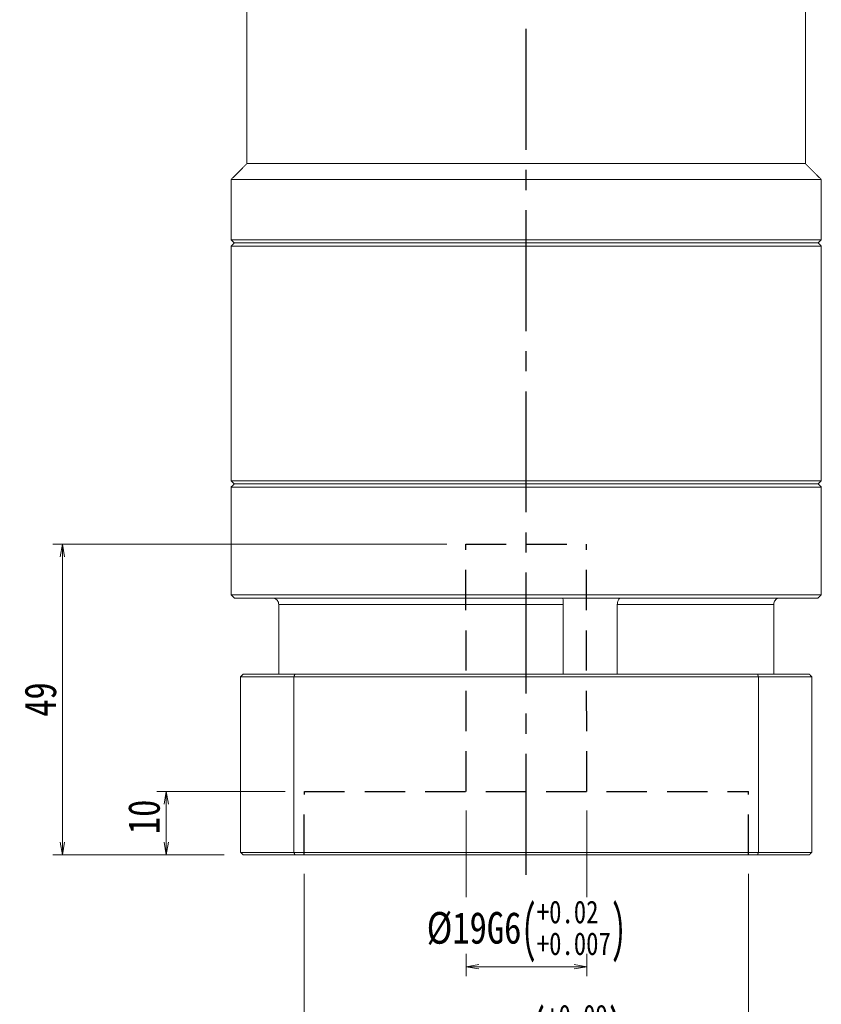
# Model space of a CAD drawing. Header units: millimetres. Extents: x -20 to 693, y -25 to 477.
# Tile 3 of 12: x 97 to 223, y 147 to 302. Entities that reach past the tile are written whole.
import ezdxf

# ---------------------------------------------------------------- set-up
doc = ezdxf.new("R2010")
doc.units = ezdxf.units.MM
doc.linetypes.add('CENTER2', pattern=[28.575, 19.05, -3.175, 3.175, -3.175])
doc.linetypes.add('DASHED2', pattern=[9.525, 6.35, -3.175])
doc.layers.add('3中心线层', color=1, linetype='CENTER2')
doc.layers.add('4虚线层', color=6, linetype='DASHED2')
doc.layers.add('尺寸线层', color=3, linetype='Continuous', lineweight=18)
doc.styles.add('宋体', font='SimSun.ttf', dxfattribs={"width": 0.8})
doc.dimstyles.new('A水平标注$0', dxfattribs={"dimtxt": 3.5, "dimasz": 2, "dimexe": 1.5, "dimexo": 3, "dimgap": 1.1, "dimtad": 1, "dimtoh": 1, "dimdec": 4, "dimdsep": 46, "dimtxsty": '宋体', "dimblk": 'OPEN', "dimcen": 3, "dimclrd": 3, "dimclre": 3, "dimclrt": 6, "dimadec": 0, "dimazin": 0, "dimtm": 1e-09, "dimtfac": 1, "dimtdec": 4, "dimtix": 1, "dimtmove": 0, "dimatfit": 3, "dimldrblk": 'OPEN', "dimfxl": 0, "dimlwd": 13, "dimlwe": 13, "dimarcsym": 0})

# ---------------------------------------------------------------- blocks, each defined once
blk = doc.blocks.new('_Open')
at = {"color": 0, "linetype": 'ByBlock', "lineweight": -2}
for p, q in [((-1, 0.167), (0, 0)), ((-1, -0.167), (0, 0)), ((0, 0), (-1, 0))]:
    blk.add_line(p, q, dxfattribs=at)
blk = doc.blocks.new('*D39')
at = {"layer": 'Defpoints', "color": 0, "transparency": 16777216}
for p in [(141.63, 170.44), (211.63, 170.44), (211.63, 136.39)]:
    blk.add_point(p, dxfattribs=at)
at = {"layer": '尺寸线层', "color": 3, "lineweight": 13, "transparency": 16777216}
for p, q in [((141.63, 167.44), (141.63, 134.89)), ((211.63, 167.44), (211.63, 134.89)), ((143.63, 136.39), (209.63, 136.39))]:
    blk.add_line(p, q, dxfattribs=at)
at = {"layer": '尺寸线层', "color": 3, "lineweight": 13, "transparency": 16777216, "xscale": 2, "yscale": 2, "zscale": 2, "rotation": 180}
blk.add_blockref('_Open', (141.63, 136.39), dxfattribs=at)
at = {"layer": '尺寸线层', "color": 3, "lineweight": 13, "transparency": 16777216, "xscale": 2, "yscale": 2, "zscale": 2}
blk.add_blockref('_Open', (211.63, 136.39), dxfattribs=at)
at = {"layer": '尺寸线层', "color": 6, "transparency": 16777216, "insert": (177.17, 141.94), "char_height": 5, "attachment_point": 5, "style": '宋体', "bg_fill": 3, "box_fill_scale": 1.1, "bg_fill_color": 257, "bg_fill_transparency": 0}
blk.add_mtext('{\\A1;{%%c70}{}{E7\\H0.7143x;{\\H2x;\\W0.5;(}\\S+0.09^ +0.06;{\\H2x;\\W0.5;)}}}', dxfattribs=at)
blk = doc.blocks.new('*D40')
at = {"layer": 'Defpoints', "color": 0, "transparency": 16777216}
for p in [(167.17, 180.44), (186.17, 180.44)]:
    blk.add_point(p, dxfattribs=at)
at = {"layer": '尺寸线层', "color": 3, "lineweight": 13, "transparency": 16777216}
for p, q in [((167.17, 177.44), (167.17, 151.3)), ((186.17, 177.44), (186.17, 151.3)), ((169.17, 152.8), (184.17, 152.8))]:
    blk.add_line(p, q, dxfattribs=at)
at = {"layer": '尺寸线层', "color": 3, "lineweight": 13, "transparency": 16777216, "xscale": 2, "yscale": 2, "zscale": 2, "rotation": 180}
blk.add_blockref('_Open', (167.17, 152.8), dxfattribs=at)
at = {"layer": '尺寸线层', "color": 3, "lineweight": 13, "transparency": 16777216, "xscale": 2, "yscale": 2, "zscale": 2}
blk.add_blockref('_Open', (186.17, 152.8), dxfattribs=at)
at = {"layer": '尺寸线层', "color": 6, "transparency": 16777216, "insert": (176.67, 158.35), "char_height": 5, "attachment_point": 5, "style": '宋体', "bg_fill": 3, "box_fill_scale": 1.1, "bg_fill_color": 256, "bg_fill_true_color": 13158600, "bg_fill_transparency": 0}
blk.add_mtext('{\\A1;{%%c19}{}{G6\\H0.7143x;{\\H2x;\\W0.5;(}\\S+0.02^ +0.007;{\\H2x;\\W0.5;)}}}', dxfattribs=at)
at = {"layer": 'Defpoints', "color": 0, "transparency": 16777216}
blk.add_point((186.17, 152.8), dxfattribs=at)
blk = doc.blocks.new('*D41')
at = {"layer": 'Defpoints', "color": 0, "transparency": 16777216}
for p in [(141.67, 180.44), (119.92, 170.44), (132.03, 170.44)]:
    blk.add_point(p, dxfattribs=at)
at = {"layer": '尺寸线层', "color": 3, "lineweight": 13, "transparency": 16777216}
for p, q in [((138.67, 180.44), (118.42, 180.44)), ((119.92, 178.44), (119.92, 172.44)), ((129.03, 170.44), (118.42, 170.44))]:
    blk.add_line(p, q, dxfattribs=at)
at = {"layer": '尺寸线层', "color": 3, "lineweight": 13, "transparency": 16777216, "xscale": 2, "yscale": 2, "zscale": 2}
for p, rotation in [((119.92, 180.44), 90), ((119.92, 170.44), 270)]:
    blk.add_blockref('_Open', p, dxfattribs=dict(at, rotation=rotation))
at = {"layer": '尺寸线层', "color": 6, "transparency": 16777216, "insert": (116.42, 176.44), "char_height": 5, "attachment_point": 5, "rotation": 90, "style": '宋体', "bg_fill": 3, "box_fill_scale": 1.1, "bg_fill_color": 256, "bg_fill_true_color": 13158600, "bg_fill_transparency": 0}
blk.add_mtext('10', dxfattribs=at)
blk = doc.blocks.new('*D42')
at = {"layer": 'Defpoints', "color": 0, "transparency": 16777216}
for p in [(167.13, 219.44), (103.54, 170.44), (132.03, 170.44)]:
    blk.add_point(p, dxfattribs=at)
at = {"layer": '尺寸线层', "color": 3, "lineweight": 13, "transparency": 16777216}
for p, q in [((164.13, 219.44), (102.04, 219.44)), ((103.54, 217.44), (103.54, 172.44)), ((129.03, 170.44), (102.04, 170.44))]:
    blk.add_line(p, q, dxfattribs=at)
at = {"layer": '尺寸线层', "color": 3, "lineweight": 13, "transparency": 16777216, "xscale": 2, "yscale": 2, "zscale": 2}
for p, rotation in [((103.54, 219.44), 90), ((103.54, 170.44), 270)]:
    blk.add_blockref('_Open', p, dxfattribs=dict(at, rotation=rotation))
at = {"layer": '尺寸线层', "color": 6, "transparency": 16777216, "insert": (100.1, 194.94), "char_height": 5, "attachment_point": 5, "rotation": 90, "style": '宋体', "bg_fill": 3, "box_fill_scale": 1.1, "bg_fill_color": 257, "bg_fill_transparency": 0}
blk.add_mtext('49', dxfattribs=at)

msp = doc.modelspace()

# ---------------------------------------------------------------- linework, layer by layer
at = {"color": 7, "linetype": 'Continuous', "lineweight": 15}
for p, q in [((220.62608, 279.44432), (132.62608, 279.44432)), ((223.12608, 276.94432), (130.12608, 276.94432)), ((223.12608, 267.44432), (130.12608, 267.44432)), ((130.12608, 266.44432), (176.62608, 266.44432)), ((176.62608, 266.94432), (130.62608, 266.94432)), ((130.62608, 266.94432), (222.62608, 266.94432)), ((222.62608, 266.94432), (176.62608, 266.94432)), ((176.62608, 266.44432), (223.12608, 266.44432)), ((223.12608, 229.44432), (130.12608, 229.44432)), ((130.12608, 228.44432), (176.62608, 228.44432)), ((130.62608, 228.94432), (222.62608, 228.94432)), ((176.62608, 228.94432), (130.62608, 228.94432)), ((222.62608, 228.94432), (176.62608, 228.94432)), ((176.62608, 228.44432), (223.12608, 228.44432)), ((223.12608, 211.44432), (130.12608, 211.44432)), ((130.62608, 210.94432), (222.62608, 210.94432)), ((137.62531, 209.94432), (182.45451, 209.94432)), ((137.62531, 198.94432), (137.62531, 209.94432)), ((182.45451, 209.94432), (182.45451, 198.94432)), ((190.98592, 198.94432), (190.98592, 209.94432)), ((190.98592, 209.94432), (215.62684, 209.94432)), ((215.62684, 209.94432), (215.62684, 198.94432)), ((140.17611, 198.94432), (132.02608, 198.94432)), ((213.07604, 198.94432), (140.17611, 198.94432)), ((221.22608, 198.94432), (213.07604, 198.94432)), ((131.62608, 198.54432), (140.03373, 198.54432)), ((131.62608, 198.54432), (131.62608, 170.84432)), ((140.03373, 198.54432), (213.21842, 198.54432)), ((140.03373, 198.54432), (140.03373, 170.84432)), ((213.21842, 198.54432), (213.21842, 170.84432)), ((213.21842, 198.54432), (221.62608, 198.54432)), ((221.62608, 198.54432), (221.62608, 170.84432)), ((140.03373, 170.84432), (131.62608, 170.84432)), ((213.21842, 170.84432), (140.03373, 170.84432)), ((221.62608, 170.84432), (213.21842, 170.84432)), ((132.02608, 170.44432), (140.17611, 170.44432)), ((140.17611, 170.44432), (213.07604, 170.44432)), ((213.07604, 170.44432), (221.22608, 170.44432))]:
    msp.add_line(p, q, dxfattribs=at)
for points in [[(132.62608, 279.44432), (132.62608, 305.44432)], [(220.62608, 305.44432), (220.62608, 279.44432)], [(130.12608, 276.94432), (132.62608, 279.44432)], [(220.62608, 279.44432), (223.12608, 276.94432)], [(130.12608, 267.44432), (130.12608, 276.94432)], [(223.12608, 276.94432), (223.12608, 267.44432)], [(130.62608, 266.94432), (130.12608, 267.44432)], [(223.12608, 267.44432), (222.62608, 266.94432)], [(130.12608, 266.44432), (130.62608, 266.94432)], [(130.12608, 229.44432), (130.12608, 266.44432)], [(222.62608, 266.94432), (223.12608, 266.44432)], [(223.12608, 266.44432), (223.12608, 229.44432)], [(130.62608, 228.94432), (130.12608, 229.44432)], [(130.12608, 228.44432), (130.62608, 228.94432)], [(130.12608, 211.44432), (130.12608, 228.44432)], [(223.12608, 229.44432), (222.62608, 228.94432)], [(222.62608, 228.94432), (223.12608, 228.44432)], [(223.12608, 228.44432), (223.12608, 211.44432)], [(130.62608, 210.94432), (130.12608, 211.44432)], [(223.12608, 211.44432), (222.62608, 210.94432)], [(131.62608, 198.54432), (132.02608, 198.94432)], [(140.03373, 198.54432), (140.17611, 198.94432)], [(213.21842, 198.54432), (213.07604, 198.94432)], [(221.22608, 198.94432), (221.62608, 198.54432)], [(131.62608, 170.84432), (132.02608, 170.44432)], [(140.17611, 170.44432), (140.03373, 170.84432)], [(213.07604, 170.44432), (213.21842, 170.84432)], [(221.22608, 170.44432), (221.62608, 170.84432)]]:
    msp.add_open_spline(points, degree=1, dxfattribs=at)
for points, knots in [([(137.62531, 209.94432), (137.61508, 210.0544), (137.59461, 210.27454), (137.43504, 210.56943), (137.19582, 210.79736), (136.91833, 210.92511), (136.72783, 210.93874), (136.64985, 210.94432)], [0, 0, 0, 0, 0.20903468, 0.41802702, 0.631427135, 0.849138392, 1, 1, 1, 1]), ([(182.42449, 210.82079), (182.42402, 210.81332), (182.42104, 210.76624), (182.43369, 210.58305), (182.44986, 210.29005), (182.45296, 210.05958), (182.45451, 209.94432)], [0, 0, 0, 0, 0.058585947, 0.369068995, 0.684466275, 1, 1, 1, 1]), ([(190.98592, 209.94432), (190.99255, 210.0544), (191.0058, 210.27454), (191.10514, 210.56943), (191.24158, 210.79736), (191.38324, 210.92511), (191.46577, 210.93874), (191.49955, 210.94432)], [0, 0, 0, 0, 0.20903468, 0.41802702, 0.631427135, 0.849138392, 1, 1, 1, 1]), ([(216.6023, 210.94432), (216.58541, 210.94404), (216.46009, 210.94197), (216.22786, 210.88863), (215.9472, 210.71339), (215.7383, 210.44997), (215.63875, 210.17612), (215.62987, 210.00331), (215.62684, 209.94432)], [0, 0, 0, 0, 0.032681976, 0.242401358, 0.454080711, 0.670711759, 0.887588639, 1, 1, 1, 1])]:
    msp.add_open_spline(points, degree=3, knots=knots, dxfattribs=at)
at = {"layer": '3中心线层'}
msp.add_line((176.62946, 167.32408), (176.62697, 313.44432), dxfattribs=at)
at = {"layer": '4虚线层'}
for p, q in [((167.12853, 219.44432), (186.12853, 219.44432)), ((167.17135, 180.44387), (167.12853, 219.44432)), ((186.17135, 180.44387), (186.12853, 219.44432)), ((141.6294, 170.44432), (141.67135, 180.44387)), ((141.67135, 180.44387), (211.67135, 180.44387)), ((211.6294, 170.44432), (211.67135, 180.44387))]:
    msp.add_line(p, q, dxfattribs=at)

# ---------------------------------------------------------------- next in the draw order: dimensions: what is measured, and where the dimension line sits
at = {"layer": '尺寸线层'}
dim = msp.add_linear_dim(base=(211.6294, 136.3917), p1=(141.6294, 170.44432), p2=(211.6294, 170.44432), text='{\\A1;{%%c<>}{}{E7\\H0.7143x;{\\H2x;\\W0.5;(}\\S+0.09^ +0.06;{\\H2x;\\W0.5;)}}}', dimstyle='A水平标注$0', override={"dimtxt": 5, "dimgap": 1, "dimdec": 1, "dimpost": '<>', "dimblk": 'Open', "dimtp": 0.09, "dimtm": -0.06, "dimtdec": 2, "dimtvp": 0.1, "dimtfill": 1, "dimtfillclr": 256, "dimtzin": 8}, dxfattribs=at)
dim.commit()
dim.dimension.update_dxf_attribs({"geometry": '*D39', "text_midpoint": (177.16612, 136.3917), "dimtype": 160})

# ---------------------------------------------------------------- next in the draw order: dimensions: what is measured, and where the dimension line sits
dim = msp.add_linear_dim(base=(119.92457, 170.44432), p1=(141.67135, 180.44387), p2=(132.02608, 170.44432), angle=90, dimstyle='A水平标注$0', override={"dimtxt": 5, "dimgap": 1, "dimdec": 1, "dimpost": '<>', "dimblk": 'Open', "dimtvp": 0.1, "dimtfill": 1, "dimtfillclr": 256}, dxfattribs=at)
dim.commit()
dim.dimension.update_dxf_attribs({"geometry": '*D41', "text_midpoint": (119.92457, 176.4441), "dimtype": 160})
dim = msp.add_linear_dim(base=(186.17135, 152.7986), p1=(167.17135, 180.44387), p2=(186.17135, 180.44387), text='{\\A1;{%%c<>}{}{G6\\H0.7143x;{\\H2x;\\W0.5;(}\\S+0.02^ +0.007;{\\H2x;\\W0.5;)}}}', dimstyle='A水平标注$0', override={"dimtxt": 5, "dimgap": 1, "dimdec": 1, "dimpost": '<>', "dimblk": 'Open', "dimtp": 0.02, "dimtm": -0.007, "dimtdec": 3, "dimtvp": 0.1, "dimtfill": 1, "dimtfillclr": 256, "dimtzin": 8}, dxfattribs=at)
dim.commit()
dim.dimension.update_dxf_attribs({"geometry": '*D40', "text_midpoint": (176.67135, 152.7986), "dimtype": 160})

# ---------------------------------------------------------------- next in the draw order: dimensions: what is measured, and where the dimension line sits
dim = msp.add_linear_dim(base=(103.54112, 170.44432), p1=(167.12853, 219.44432), p2=(132.02608, 170.44432), angle=90, dimstyle='A水平标注$0', override={"dimtxt": 5, "dimgap": 1, "dimdec": 1, "dimpost": '<>', "dimblk": 'Open', "dimtvp": 0.1, "dimtfill": 1, "dimtfillclr": 256}, dxfattribs=at)
dim.commit()
dim.dimension.update_dxf_attribs({"geometry": '*D42', "text_midpoint": (103.54112, 194.94432), "dimtype": 160})

doc.saveas('drawing.dxf')
